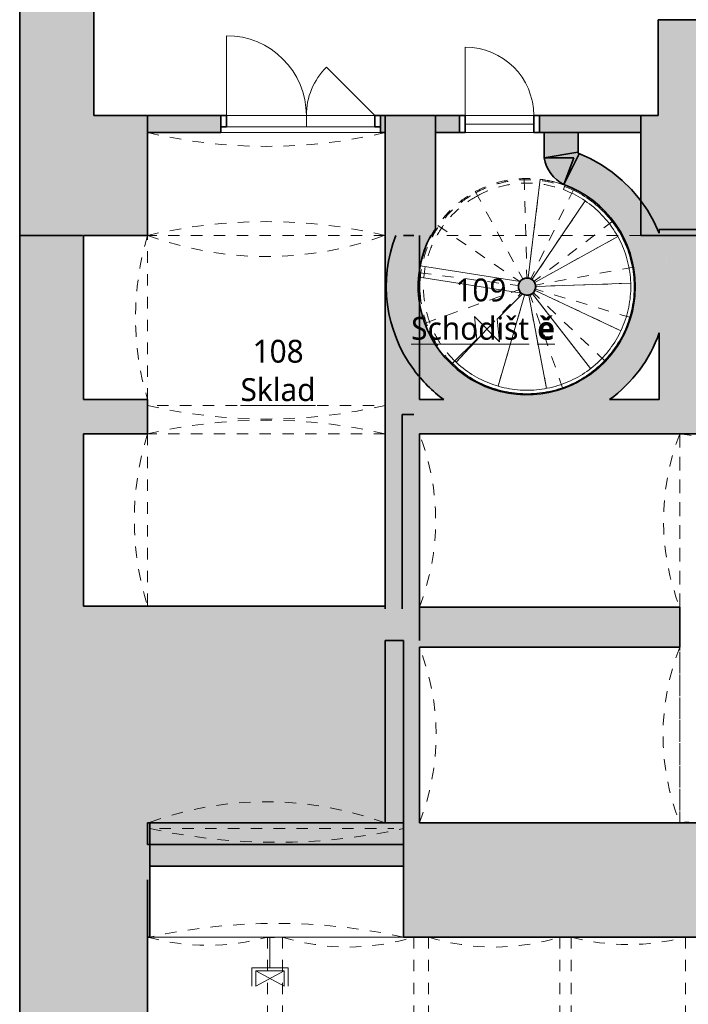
# Model space of a CAD drawing. Header units: metres. Extents: x -0.3 to 44.7, y -1.1 to 27.9.
# Tile 2 of 16: x -0.2 to 5.6, y 7 to 15.6. Entities that reach past the tile are written whole.
import ezdxf

# ---------------------------------------------------------------- set-up
doc = ezdxf.new("R2010")
doc.units = ezdxf.units.M
for name, pattern in [('AV - Cerch_ 1 tecka 4mm', [0.006, 0.004, -0.001, 0, -0.001]), ('AV - Cerch_ 2 tecky 2mm', [0.0038, 0.002, -0.0006, 0, -0.0006, 0, -0.0006]), ('AV - Cerch_ 2 tecky 4mm', [0.008, 0.004, -0.0015, 0, -0.001, 0, -0.0015])]:
    doc.linetypes.add(name, pattern=pattern)
doc.layers.add('AV-MISTNOSTI', color=5, linetype='Continuous', lineweight=5, true_color=0x0000ff)
doc.layers.add('AV-TEXTY', color=5, linetype='Continuous', lineweight=13, true_color=0x0000ff)
doc.layers.add('AV-SRAFY', color=7, linetype='Continuous', lineweight=35)
doc.layers.add('AV-STAVBA', color=7, linetype='Continuous', lineweight=18)
doc.styles.add('Trebuchet MS_B', font='trebuc.ttf', dxfattribs={"height": 0.2})

# ---------------------------------------------------------------- blocks, each defined once
blk = doc.blocks.new('GM_Otvor s klenutým nadpražím - 2080x2530_3800-930999-1NP')
at = {"layer": 'AV-STAVBA', "color": 254, "linetype": 'AV - Cerch_ 1 tecka 4mm', "lineweight": 13, "true_color": 0xcccccc}
for p, q in [((-1.04, 0.525), (1.04, 0.525)), ((0.9565, -0.375), (-0.9565, -0.375))]:
    blk.add_line(p, q, dxfattribs=at)
for centre, start, end in [((0, 4.9717), 256.83611, 283.16389), ((0, -4.8217), 76.83611, 103.16389)]:
    blk.add_arc(centre, 4.5667, start, end, dxfattribs=at)
blk = doc.blocks.new('DO_2-P_Ocel_ - 1300x1970-933000-1NP')
at = {"layer": 'AV-STAVBA', "color": 254, "true_color": 0xcccccc}
for p, q in [((-0.7, 0.775), (-0.7, 0.075)), ((0.6, 0.075), (0.1757, 0.4993)), ((-0.75, 0.075), (-0.75, -0.025)), ((-0.7, 0.075), (0.6, 0.075)), ((0, 0.075), (0, -0.025)), ((0.65, 0.075), (0.65, -0.025)), ((-0.7, -0.025), (0.6, -0.025))]:
    blk.add_line(p, q, dxfattribs=at)
at = {"layer": 'AV-STAVBA', "color": 254, "lineweight": 35, "true_color": 0xcccccc}
for p, q in [((-0.7, 0.075), (-0.75, 0.075)), ((-0.7, -0.025), (-0.7, 0.075)), ((0.65, 0.075), (0.6, 0.075)), ((0.6, 0.075), (0.6, -0.025)), ((-0.75, -0.025), (-0.7, -0.025)), ((0.6, -0.025), (0.65, -0.025))]:
    blk.add_line(p, q, dxfattribs=at)
at = {"layer": 'AV-STAVBA', "color": 254, "linetype": 'AV - Cerch_ 1 tecka 4mm', "true_color": 0xcccccc}
for p, q in [((-0.75, 0.075), (0.65, 0.075)), ((-0.7, 0.075), (0.6, 0.075)), ((-0.75, -0.075), (0.65, -0.075)), ((-0.7, -0.025), (0.6, -0.025))]:
    blk.add_line(p, q, dxfattribs=at)
at = {"layer": 'AV-STAVBA', "color": 254, "true_color": 0xcccccc}
for centre, radius, start, end in [((-0.7, 0.075), 0.7, 360, 90), ((0.6, 0.075), 0.6, 135, 180)]:
    blk.add_arc(centre, radius, start, end, dxfattribs=at)
blk = doc.blocks.new('GM_Otvor s klenutým nadpražím - 2220x3780_3300-962079-1NP')
at = {"layer": 'AV-STAVBA', "color": 254, "linetype": 'AV - Cerch_ 1 tecka 4mm', "lineweight": 13, "true_color": 0xcccccc}
for p, q in [((-1.11, 0.5), (1.11, 0.5)), ((1.0265, -0.45), (-1.0265, -0.45))]:
    blk.add_line(p, q, dxfattribs=at)
for centre, start, end in [((0, 5.5738), 257.65965, 282.34035), ((0, -5.5238), 77.65965, 102.34035)]:
    blk.add_arc(centre, 5.1937, start, end, dxfattribs=at)
blk = doc.blocks.new('GM_Void_valená klenba - GM_Void_valená klenba-1557070-1NP')
at = {"layer": 'AV-STAVBA', "color": 254, "linetype": 'AV - Cerch_ 1 tecka 4mm', "lineweight": 13, "true_color": 0xcccccc}
for p, q in [((-0.525, 3.1), (-0.525, -3.1)), ((-0.525, 3.1), (0.525, 3.1)), ((0.525, 3.1), (0.525, -3.1)), ((-0.525, -3.1), (0.525, -3.1))]:
    blk.add_line(p, q, dxfattribs=at)
for centre, start, end in [((0, 4.9572), 254.21545, 285.78455), ((0, -4.9572), 74.21545, 105.78455)]:
    blk.add_arc(centre, 1.93, start, end, dxfattribs=at)
blk = doc.blocks.new('GM_Void_valená klenba - GM_Void_valená klenba-1557069-1NP')
at = {"layer": 'AV-STAVBA', "color": 254, "linetype": 'AV - Cerch_ 1 tecka 4mm', "lineweight": 13, "true_color": 0xcccccc}
for p, q in [((-0.575, 3.1), (-0.575, -3.1)), ((-0.575, 3.1), (0.575, 3.1)), ((0.575, 3.1), (0.575, -3.1)), ((-0.575, -3.1), (0.575, -3.1))]:
    blk.add_line(p, q, dxfattribs=at)
for centre, start, end in [((0, 4.9424), 252.66684, 287.33316), ((0, -4.9424), 72.66684, 107.33316)]:
    blk.add_arc(centre, 1.93, start, end, dxfattribs=at)
blk = doc.blocks.new('GM_Void_valená klenba - GM_Void_valená klenba-1557068-1NP')
at = {"layer": 'AV-STAVBA', "color": 254, "linetype": 'AV - Cerch_ 1 tecka 4mm', "lineweight": 13, "true_color": 0xcccccc}
for p, q in [((-0.5, 3.1), (-0.5, -3.1)), ((-0.5, 3.1), (0.5, 3.1)), ((0.5, 3.1), (0.5, -3.1)), ((-0.5, -3.1), (0.5, -3.1))]:
    blk.add_line(p, q, dxfattribs=at)
for centre, start, end in [((0, 4.9641), 254.98527, 285.01473), ((0, -4.9641), 74.98527, 105.01473)]:
    blk.add_arc(centre, 1.93, start, end, dxfattribs=at)
blk = doc.blocks.new('GM_Void_valená klenba - GM_Void_valená klenba-1524439-1NP')
at = {"layer": 'AV-STAVBA', "color": 254, "linetype": 'AV - Cerch_ 1 tecka 4mm', "lineweight": 13, "true_color": 0xcccccc}
for p, q in [((-0.77, 1.14), (-0.77, -1.14)), ((-0.77, 1.14), (0.77, 1.14)), ((0.77, 1.14), (0.77, -1.14)), ((-0.77, -1.14), (0.77, -1.14))]:
    blk.add_line(p, q, dxfattribs=at)
for centre, start, end in [((0, 3.0937), 248.48981, 291.51019), ((0, -3.0937), 68.48981, 111.51019)]:
    blk.add_arc(centre, 2.1, start, end, dxfattribs=at)
blk = doc.blocks.new('GM_Void_valená klenba - GM_Void_valená klenba-1524440-1NP')
at = {"layer": 'AV-STAVBA', "color": 254, "linetype": 'AV - Cerch_ 1 tecka 4mm', "lineweight": 13, "true_color": 0xcccccc}
for p, q in [((-0.76, 1.14), (-0.76, -1.14)), ((-0.76, 1.14), (0.76, 1.14)), ((0.76, 1.14), (0.76, -1.14)), ((-0.76, -1.14), (0.76, -1.14))]:
    blk.add_line(p, q, dxfattribs=at)
for centre, start, end in [((0, 3.0977), 248.78278, 291.21722), ((0, -3.0977), 68.78278, 111.21722)]:
    blk.add_arc(centre, 2.1, start, end, dxfattribs=at)
blk = doc.blocks.new('GM_Void_valená klenba - GM_Void_valená klenba-1557075-1NP')
at = {"layer": 'AV-STAVBA', "color": 254, "linetype": 'AV - Cerch_ 1 tecka 4mm', "lineweight": 13, "true_color": 0xcccccc}
for p, q in [((-0.3375, 1.705), (-0.3375, -1.705)), ((-0.3375, 1.705), (0.3375, 1.705)), ((0.3375, 1.705), (0.3375, -1.705)), ((-0.3375, -1.705), (0.3375, -1.705))]:
    blk.add_line(p, q, dxfattribs=at)
for centre, start, end in [((0, 3.7777), 260.75224, 279.24776), ((0, -3.7777), 80.75224, 99.24776)]:
    blk.add_arc(centre, 2.1, start, end, dxfattribs=at)
blk = doc.blocks.new('GM_Void zešikmen_Klenba valená - GM_Void zešikmen_Klenba valená-1376356-1NP')
at = {"layer": 'AV-STAVBA', "color": 254, "linetype": 'AV - Cerch_ 1 tecka 4mm', "lineweight": 13, "true_color": 0xcccccc}
for centre, start, end in [((1.9248, 16.5122), 249.71643, 290.28357), ((1.9248, 5.7342), 69.71643, 110.28357)]:
    blk.add_arc(centre, 3, start, end, dxfattribs=at)
blk = doc.blocks.new('GM_Otvor s klenutým nadpražím - 2080x1200_2000-1377304-1NP')
at = {"layer": 'AV-STAVBA', "color": 254, "linetype": 'AV - Cerch_ 1 tecka 4mm', "lineweight": 13, "true_color": 0xcccccc}
for p, q in [((-1.04, 0.15), (1.04, 0.15)), ((0.9565, -0.1), (-0.9565, -0.1))]:
    blk.add_line(p, q, dxfattribs=at)
for centre, start, end in [((0, 4.5967), 256.83611, 283.16389), ((0, -4.5467), 76.83611, 103.16389)]:
    blk.add_arc(centre, 4.5667, start, end, dxfattribs=at)
blk = doc.blocks.new('GM_Nika s klenutým nadpražím - 2080x1500_2000-1377833-1NP')
at = {"layer": 'AV-STAVBA', "color": 254, "linetype": 'AV - Cerch_ 1 tecka 4mm', "lineweight": 13, "true_color": 0xcccccc}
blk.add_line((1.04, -0.15), (-1.04, -0.15), dxfattribs=at)
blk = doc.blocks.new('GM_Nika klenutá_zešikmena - GM_Nika klenutá_zešikmena-1378468-1NP')
at = {"layer": 'AV-STAVBA', "color": 254, "linetype": 'AV - Cerch_ 1 tecka 4mm', "lineweight": 13, "true_color": 0xcccccc}
blk.add_line((0.8848, 12.2582), (0.8848, 13.6982), dxfattribs=at)
blk.add_arc((3.2789, 12.9782), 2.5, 163.26174, 196.73826, dxfattribs=at)
blk = doc.blocks.new('GM_Nika klenuá_zešikmena_02 - GM_Nika klenuá_zešikmena_02-1378896-1NP')
at = {"layer": 'AV-STAVBA', "color": 254, "linetype": 'AV - Cerch_ 1 tecka 4mm', "lineweight": 13, "true_color": 0xcccccc}
blk.add_line((0.8848, 11.9582), (0.8848, 10.4482), dxfattribs=at)
blk.add_arc((3.2681, 11.2032), 2.5, 162.42223, 197.57777, dxfattribs=at)
blk = doc.blocks.new('GM_Otvor_obdélníkový - 1800x2330-1414569-1NP')
at = {"layer": 'AV-STAVBA', "color": 254, "linetype": 'AV - Cerch_ 1 tecka 4mm', "lineweight": 13, "true_color": 0xcccccc}
for p, q in [((-0.9, 0.525), (0.9, 0.525)), ((-0.9, -0.525), (0.9, -0.525)), ((-0.9, -0.525), (0.9, -0.525))]:
    blk.add_line(p, q, dxfattribs=at)
blk = doc.blocks.new('DO_1-P_Ocel_ - 600x1970_150-1420426-1NP')
at = {"layer": 'AV-STAVBA', "color": 254, "true_color": 0xcccccc}
for p, q in [((-0.3, 0.675), (-0.3, 0.075)), ((-0.3, 0.075), (0.3, 0.075)), ((-0.3, -0.075), (0.3, -0.075))]:
    blk.add_line(p, q, dxfattribs=at)
at = {"layer": 'AV-STAVBA', "color": 254, "linetype": 'AV - Cerch_ 1 tecka 4mm', "true_color": 0xcccccc}
for p, q in [((-0.35, 0.075), (0.35, 0.075)), ((-0.3, 0.075), (0.3, 0.075)), ((-0.35, -0.075), (0.35, -0.075)), ((-0.3, -0.075), (0.3, -0.075))]:
    blk.add_line(p, q, dxfattribs=at)
at = {"layer": 'AV-STAVBA', "color": 254, "lineweight": 35, "true_color": 0xcccccc}
for p, q in [((-0.3, 0.075), (-0.35, 0.075)), ((-0.3, -0.075), (-0.3, 0.075)), ((0.35, 0.075), (0.3, 0.075)), ((0.3, 0.075), (0.3, -0.075)), ((-0.35, -0.075), (-0.3, -0.075)), ((0.3, -0.075), (0.35, -0.075))]:
    blk.add_line(p, q, dxfattribs=at)
at = {"layer": 'AV-STAVBA', "color": 254, "true_color": 0xcccccc}
blk.add_arc((-0.3, 0.075), 0.6, 0, 90, dxfattribs=at)
blk = doc.blocks.new('Railing - Railing-1420859-1NP')
at = {"layer": 'AV-STAVBA', "color": 254, "linetype": 'AV - Cerch_ 2 tecky 2mm', "true_color": 0xcccccc}
blk.add_line((4.5369, 14.1266), (4.5264, 14.0985), dxfattribs=at)
at = {"layer": 'AV-STAVBA', "color": 254, "true_color": 0xcccccc}
for p, q in [((4.5264, 14.0985), (4.5369, 14.1266)), ((3.5754, 12.5969), (3.554, 12.5758))]:
    blk.add_line(p, q, dxfattribs=at)
at = {"layer": 'AV-STAVBA', "color": 254, "linetype": 'AV - Cerch_ 2 tecky 2mm', "true_color": 0xcccccc}
for points in [[(3.7595, 14.072), (3.8066, 14.0976), (3.9051, 14.1408), (4.0617, 14.1794), (4.2227, 14.1906), (4.3832, 14.1743), (4.4867, 14.1454), (4.5369, 14.1266)], [(3.7739, 14.0457), (3.8308, 14.0767), (3.9514, 14.1264), (4.1439, 14.1609), (4.3394, 14.1536), (4.4657, 14.1212), (4.5264, 14.0985)], [(3.554, 12.5758), (3.5074, 12.6211), (3.4237, 12.7215), (3.3318, 12.8948), (3.2777, 13.0833), (3.2637, 13.2789), (3.2904, 13.4732), (3.3566, 13.6578), (3.4595, 13.8248), (3.5947, 13.9669), (3.7024, 14.0409), (3.7595, 14.072)], [(3.5754, 12.5969), (3.5302, 12.6407), (3.449, 12.7379), (3.36, 12.9057), (3.3075, 13.0882), (3.2939, 13.2776), (3.3197, 13.4658), (3.3838, 13.6445), (3.4834, 13.8062), (3.6143, 13.9438), (3.7186, 14.0156), (3.7739, 14.0457)]]:
    blk.add_open_spline(points, degree=3, dxfattribs=at)
at = {"layer": 'AV-STAVBA', "color": 254, "true_color": 0xcccccc}
for points in [[(4.5369, 14.1266), (4.5981, 14.1037), (4.7157, 14.045), (4.8701, 13.9222), (4.9956, 13.7701), (5.0867, 13.5952), (5.1396, 13.4052), (5.1519, 13.2084), (5.1231, 13.0133), (5.0544, 12.8285), (4.9488, 12.6619), (4.811, 12.5209), (4.6469, 12.4115), (4.4637, 12.3387), (4.2693, 12.3054), (4.0722, 12.3132), (3.8811, 12.3617), (3.7042, 12.4489), (3.6009, 12.5302), (3.554, 12.5758)], [(4.5264, 14.0985), (4.5856, 14.0763), (4.6995, 14.0195), (4.8488, 13.9007), (4.9703, 13.7535), (5.0586, 13.5842), (5.1098, 13.4004), (5.1217, 13.2099), (5.0939, 13.0211), (5.0274, 12.8421), (4.9253, 12.6809), (4.792, 12.5444), (4.6332, 12.4385), (4.4559, 12.3679), (4.2678, 12.3356), (4.077, 12.343), (3.892, 12.3899), (3.7208, 12.4742), (3.6208, 12.5528), (3.5754, 12.5969)]]:
    blk.add_open_spline(points, degree=3, dxfattribs=at)
blk = doc.blocks.new('D0089 - 1514 - OÚPSŘ_Benešova_rvt-1-1NP')
at = {"layer": 'AV-SRAFY', "lineweight": 18, "true_color": 0xcccccc}
h = blk.add_hatch(color=254, dxfattribs=at)
h.paths.add_polyline_path([(6.1548, 13.6982), (6.1548, 15.5882), (5.3548, 15.5882), (5.3548, 13.6982)])
h.paths.add_polyline_path([(6.1548, 18.6682), (6.1548, 19.3282), (5.3548, 19.3282), (5.3548, 18.6682)])
h.paths.add_polyline_path([(6.1548, 22.2282), (6.1548, 23.0282), (5.3548, 23.0282), (5.3548, 22.2282)])
h.paths.add_polyline_path([(5.3548, 26.0282), (6.1548, 26.0282), (6.1548, 26.6382), (5.3548, 26.6382), (5.3548, 26.0882)])
h.paths.add_polyline_path([(6.1548, 27.8182), (6.1548, 27.8756), (5.3548, 27.8756), (5.3548, 27.8182)])
for points in [[(0.4148, 14.7482), (0.4148, 26.6382), (-0.2352, 26.6382), (-0.2352, 14.7482)], [(4.3562, 14.3774), (4.6162, 14.3774), (4.6338, 14.4256), (4.6562, 14.4172), (4.6562, 14.5982), (4.3562, 14.5982)], [(4.5308, 14.1438), (4.6633, 14.413), (4.6558, 14.4193), (4.6519, 14.4283), (4.3562, 14.3774), (4.372, 14.3191), (4.3985, 14.2647), (4.4347, 14.2163), (4.4794, 14.1755)], [(5.4547, 13.2516), (5.451, 13.3469), (5.4402, 13.4416), (5.4221, 13.5352), (5.3969, 13.6272), (5.3648, 13.717), (5.3177, 13.8206), (5.2613, 13.9194), (5.1962, 14.0128), (5.1229, 14.0998), (5.0419, 14.1798), (4.954, 14.2521), (4.8599, 14.3161), (4.7604, 14.3713), (4.6451, 14.4214), (4.6338, 14.4256), (4.5308, 14.1438), (4.6276, 14.1022), (4.7192, 14.0502), (4.8045, 13.9883), (4.8823, 13.9174), (4.9519, 13.8383), (5.0122, 13.7519), (5.0627, 13.6595), (5.1026, 13.562), (5.1314, 13.4606), (5.1488, 13.3568), (5.1547, 13.2516), (5.3648, 13.2516)], [(6.2648, 12.2582), (6.3648, 12.2582), (6.3648, 13.7482), (5.3648, 13.7482), (5.3648, 13.717), (5.4039, 13.6044), (5.432, 13.4886), (5.449, 13.3706), (5.4547, 13.2516), (5.3648, 13.2516), (5.3648, 12.2582)], [(3.2648, 8.5482), (3.2648, 10.1482), (2.9648, 10.1482), (2.9648, 8.5482), (3.1248, 8.5482)], [(0.8848, 7.5482), (0.9048, 7.5482), (0.9048, 8.5482), (0.8848, 8.5482), (0.8848, 8.0482)], [(0.9048, 8.1682), (3.1248, 8.1682), (3.1248, 8.5482), (0.9048, 8.5482), (0.9048, 8.1837)], [(-0.2352, 1.3482), (0.8848, 1.3482), (0.8848, 8.0482), (-0.2352, 8.0482), (-0.2352, 2.4072)]]:
    blk.add_hatch(color=254, dxfattribs=at).paths.add_polyline_path(points)
at = {"layer": 'AV-SRAFY', "lineweight": 5, "true_color": 0xcccccc}
h = blk.add_hatch(color=254, dxfattribs=at)
h.paths.add_polyline_path([(3.2648, 13.6982), (3.3732, 13.6982), (3.4048, 13.7525), (3.4048, 14.7482), (2.9648, 14.7482), (2.9648, 13.8482), (3.1248, 13.8482), (3.1248, 13.6982), (3.2148, 13.6982)])
h.paths.add_polyline_path([(5.2048, 13.6982), (5.3548, 13.6982), (5.3548, 14.7482), (5.2048, 14.7482), (5.2048, 13.9602)])
h.paths.add_polyline_path([(0.3148, 13.6982), (0.3148, 13.8482), (0.8848, 13.8482), (0.8848, 14.7482), (-0.2352, 14.7482), (-0.2352, 13.6982)])
at = {"layer": 'AV-SRAFY', "lineweight": 18, "true_color": 0xcccccc}
h = blk.add_hatch(color=254, dxfattribs=at)
h.paths.add_polyline_path([(2.9648, 14.5982), (2.9648, 14.7482), (2.9248, 14.7482), (2.9248, 14.5982)])
h.paths.add_polyline_path([(0.8848, 14.5982), (1.5248, 14.5982), (1.5248, 14.7482), (0.8848, 14.7482)])
h = blk.add_hatch(color=254, dxfattribs=at)
h.paths.add_polyline_path([(4.7983, 14.5982), (5.2048, 14.5982), (5.2048, 14.7482), (4.3162, 14.7482), (4.3162, 14.5982)])
h.paths.add_polyline_path([(3.6162, 14.5982), (3.6162, 14.7482), (3.4048, 14.7482), (3.4048, 14.5982)])
at = {"layer": 'AV-SRAFY', "lineweight": 5, "true_color": 0xcccccc}
h = blk.add_hatch(color=254, dxfattribs=at)
h.paths.add_polyline_path([(3.1248, 8.3582), (3.1248, 10.4234), (0.3148, 10.4234), (0.3148, 8.3582), (1.2673, 8.3582)])
h.paths.add_polyline_path([(0.8848, 13.6982), (0.8848, 13.8482), (0.3148, 13.8482), (0.3148, 13.6982), (0.3248, 13.6982)])
h.paths.add_polyline_path([(2.9648, 13.6982), (3.1248, 13.6982), (3.1248, 13.8482), (2.9648, 13.8482)])
for points in [[(0.3148, 10.4234), (0.8848, 10.4234), (0.8848, 10.4482), (0.3248, 10.4482), (0.3248, 11.9582), (0.8848, 11.9582), (0.8848, 12.2582), (0.3248, 12.2582), (0.3248, 13.6982), (-0.2352, 13.6982), (-0.2352, 10.4234)], [(2.9648, 10.4234), (3.2148, 10.4234), (3.2148, 13.6982), (2.9648, 13.6982), (2.9648, 11.0719)], [(3.2148, 12.5215), (3.2148, 13.6982), (3.0586, 13.6982), (3.0195, 13.5807), (2.9925, 13.4599), (2.9776, 13.337), (2.9753, 13.2132), (2.9854, 13.0897), (3.0078, 12.968), (3.0424, 12.8491), (3.0888, 12.7343), (3.1464, 12.6247)], [(4.145, 12.023), (4.2643, 12.023), (4.3831, 12.0346), (4.5001, 12.0576), (4.6144, 12.0918), (4.7248, 12.137), (4.8304, 12.1926), (4.93, 12.2582), (5.0126, 12.3241), (5.0892, 12.3969), (5.1593, 12.4759), (5.2223, 12.5607), (5.2779, 12.6506), (5.3255, 12.7449), (5.3648, 12.8429), (5.3648, 13.2516), (5.1547, 13.2516), (5.1486, 13.144), (5.1303, 13.0378), (5.1002, 12.9344), (5.0585, 12.835), (5.0058, 12.741), (4.9429, 12.6536), (4.8704, 12.5739), (4.7894, 12.5029), (4.7009, 12.4415), (4.606, 12.3905), (4.5059, 12.3506), (4.4019, 12.3223), (4.2938, 12.3059), (4.1878, 12.3017), (4.0804, 12.3097), (3.9745, 12.3299), (3.8716, 12.3619), (3.773, 12.4053), (3.68, 12.4596), (3.5937, 12.5241), (3.5153, 12.598), (3.4457, 12.6802), (3.3859, 12.7699), (3.3366, 12.8657), (3.2985, 12.9664), (3.272, 13.0709), (3.2576, 13.1776), (3.2553, 13.2854), (3.2652, 13.3926), (3.2872, 13.4981), (3.321, 13.6004), (3.3662, 13.6982), (3.2148, 13.6982), (3.2148, 12.5215), (3.2732, 12.4483), (3.337, 12.3797), (3.4059, 12.3163), (3.4793, 12.2582), (3.579, 12.1926), (3.6845, 12.137), (3.7949, 12.0918), (3.9092, 12.0576), (4.0263, 12.0346)], [(3.2148, 11.9582), (6.2648, 11.9582), (6.2648, 12.2582), (4.93, 12.2582), (4.8304, 12.1926), (4.7248, 12.137), (4.6144, 12.0918), (4.5001, 12.0576), (4.3831, 12.0346), (4.2643, 12.023), (4.145, 12.023), (4.0263, 12.0346), (3.9092, 12.0576), (3.7894, 12.0941), (3.6845, 12.137), (3.579, 12.1926), (3.4793, 12.2582), (3.2148, 12.2582)], [(3.1248, 10.4234), (3.2148, 10.4234), (3.2148, 12.1282), (3.1148, 12.1282), (3.1148, 10.4234)], [(2.821, 10.4234), (2.9648, 10.4234), (2.9648, 10.4482), (0.8848, 10.4482), (0.8848, 10.4234), (2.821, 10.4234)], [(0.8848, 8.0482), (0.8848, 8.3582), (0.3148, 8.3582), (0.3148, 10.4234), (-0.2352, 10.4234), (-0.2352, 8.0482)], [(5.5448, 10.0882), (5.5448, 10.4382), (3.2648, 10.4382), (3.2648, 10.0882), (3.285, 10.0882)]]:
    blk.add_hatch(color=254, dxfattribs=at).paths.add_polyline_path(points)
h = blk.add_hatch(color=254, dxfattribs=at)
h.paths.add_polyline_path([(3.1248, 10.1482), (3.2648, 10.1482), (3.2648, 11.9582), (3.2148, 11.9582), (3.2148, 10.4234), (3.1248, 10.4234), (3.1248, 10.3499)])
h.paths.add_polyline_path([(3.2148, 12.2582), (3.2648, 12.2582), (3.2648, 13.6982), (3.2148, 13.6982), (3.2148, 12.5161)])
at = {"layer": 'AV-SRAFY', "lineweight": 18, "true_color": 0xcccccc}
h = blk.add_hatch(color=254, dxfattribs=at)
h.paths.add_polyline_path([(10.4548, 7.5482), (10.6548, 7.5482), (10.6548, 8.5482), (7.8248, 8.5482), (7.8248, 7.5482), (9.2748, 7.5482), (9.2748, 8.3482), (10.4548, 8.3482), (10.4548, 8.1837)])
h.paths.add_polyline_path([(6.4648, 7.5482), (6.4648, 8.5482), (3.1248, 8.5482), (3.1248, 7.5482), (3.285, 7.5482)])
at = {"layer": 'AV-STAVBA', "lineweight": 5, "true_color": 0xcccccc}
blk.add_hatch(color=254, dxfattribs=at).paths.add_polyline_path([(4.2073, 13.1741), (4.236, 13.1798), (4.2604, 13.1961), (4.2766, 13.2204), (4.2823, 13.2491), (4.2766, 13.2778), (4.2604, 13.3022), (4.236, 13.3184), (4.2073, 13.3241), (4.1786, 13.3184), (4.1543, 13.3022), (4.138, 13.2778), (4.1323, 13.2491), (4.138, 13.2204), (4.1543, 13.1961), (4.1786, 13.1798)])
at = {"layer": 'AV-STAVBA', "color": 254, "lineweight": 35, "true_color": 0xcccccc}
for p, q in [((-0.2352, 26.6382), (-0.2352, 14.7482)), ((0.4148, 14.7482), (0.4148, 18.6651)), ((6.1548, 15.5882), (5.3548, 15.5882)), ((5.3548, 15.5882), (5.3548, 14.7482)), ((-0.2352, 13.6982), (-0.2352, 14.7482)), ((0.8848, 14.7482), (0.4148, 14.7482)), ((0.8848, 14.7482), (0.8848, 13.8482)), ((1.5248, 14.7482), (0.8848, 14.7482)), ((0.8848, 14.7482), (0.8848, 14.5982)), ((1.5248, 14.5982), (1.5248, 14.7482)), ((2.9648, 14.7482), (2.9248, 14.7482)), ((2.9248, 14.7482), (2.9248, 14.5982)), ((3.4048, 14.7482), (2.9648, 14.7482)), ((2.9648, 14.7482), (2.9648, 13.8482)), ((2.9648, 14.5982), (2.9648, 14.7482)), ((3.4048, 14.7482), (3.4048, 13.7525)), ((3.6162, 14.7482), (3.4048, 14.7482)), ((3.4048, 14.7482), (3.4048, 14.5982)), ((3.6162, 14.5982), (3.6162, 14.7482)), ((5.2048, 14.7482), (4.3162, 14.7482)), ((4.3162, 14.7482), (4.3162, 14.5982)), ((5.3548, 14.7482), (5.2048, 14.7482)), ((5.2048, 13.6982), (5.2048, 14.7482)), ((5.2048, 14.5982), (5.2048, 14.7482)), ((0.8848, 14.5982), (1.5248, 14.5982)), ((2.9248, 14.5982), (2.9648, 14.5982)), ((3.4048, 14.5982), (3.6162, 14.5982)), ((4.3162, 14.5982), (5.2048, 14.5982)), ((4.6562, 14.5982), (4.3562, 14.5982)), ((4.3562, 14.5982), (4.3562, 14.3774)), ((4.6562, 14.4172), (4.6562, 14.5982)), ((4.6519, 14.4283), (4.3562, 14.3774)), ((4.5308, 14.1438), (4.6633, 14.413)), ((4.3562, 14.3774), (4.6162, 14.3774)), ((4.6162, 14.3774), (4.5308, 14.1438)), ((0.8848, 13.8482), (0.8848, 13.6982)), ((2.9648, 13.8482), (2.9648, 13.6982)), ((6.3648, 13.7482), (5.3648, 13.7482)), ((5.3648, 13.7482), (5.3648, 13.717)), ((-0.2352, 13.6982), (-0.2352, 10.4234)), ((0.3148, 13.6982), (-0.2352, 13.6982)), ((0.3248, 13.6982), (0.3248, 12.2582)), ((0.8848, 13.6982), (0.3248, 13.6982)), ((2.9648, 13.6982), (2.9648, 10.4234)), ((3.1248, 13.6982), (3.2148, 13.6982)), ((3.2648, 12.2582), (3.2648, 13.6982)), ((3.3732, 13.6982), (3.3662, 13.6982)), ((5.2048, 13.6982), (5.3548, 13.6982)), ((5.3548, 13.6982), (6.1548, 13.6982)), ((5.3648, 12.8429), (5.3648, 12.2582)), ((0.8848, 12.2582), (0.3248, 12.2582)), ((0.8848, 11.9582), (0.8848, 12.2582)), ((3.4793, 12.2582), (3.2648, 12.2582)), ((5.3648, 12.2582), (4.93, 12.2582)), ((3.1148, 12.1282), (3.1148, 10.4234)), ((3.1148, 12.1282), (3.2148, 12.1282)), ((0.3248, 10.4482), (0.3248, 11.9582)), ((0.8848, 11.9582), (0.3248, 11.9582)), ((6.2648, 11.9582), (3.2648, 11.9582)), ((3.2648, 10.1482), (3.2648, 11.9582)), ((0.8848, 10.4482), (0.3248, 10.4482)), ((2.9648, 10.4482), (0.8848, 10.4482)), ((2.9648, 10.4482), (2.9648, 10.4234)), ((-0.2352, 8.0482), (-0.2352, 10.4234)), ((5.5448, 10.4382), (3.2648, 10.4382)), ((3.2648, 10.4382), (3.2648, 10.1482)), ((5.5448, 10.4382), (5.5448, 10.0882)), ((3.1248, 10.1482), (2.9648, 10.1482)), ((2.9648, 10.1482), (2.9648, 8.5482)), ((3.1248, 8.3582), (3.1248, 10.1482)), ((3.2648, 10.0882), (5.5448, 10.0882)), ((3.2648, 8.5482), (3.2648, 10.0882)), ((0.9048, 8.5482), (0.8848, 8.5482)), ((0.8848, 8.5482), (0.8848, 8.3582)), ((3.1248, 8.5482), (0.9048, 8.5482)), ((0.9048, 8.5482), (0.9048, 8.1682)), ((0.9048, 7.5482), (0.9048, 8.5482)), ((2.9648, 8.5482), (3.1248, 8.5482)), ((3.1248, 8.5482), (3.1248, 7.5482)), ((3.1248, 8.1682), (3.1248, 8.5482)), ((6.4648, 8.5482), (3.2648, 8.5482)), ((3.1248, 8.3582), (0.8848, 8.3582)), ((0.9048, 8.1682), (3.1248, 8.1682)), ((-0.2352, 8.0482), (-0.2352, 1.3482)), ((0.8848, 1.3482), (0.8848, 8.0482)), ((0.8848, 8.0482), (0.8848, 7.5482)), ((0.8848, 7.5482), (0.9048, 7.5482)), ((3.1248, 7.5482), (6.4648, 7.5482))]:
    blk.add_line(p, q, dxfattribs=at)
at = {"layer": 'AV-STAVBA', "color": 254, "true_color": 0xcccccc}
for p, q in [((1.5748, 14.7482), (2.8748, 14.7482)), ((3.6662, 14.7482), (4.2662, 14.7482)), ((4.2662, 14.6732), (3.6662, 14.6732)), ((2.9248, 14.5982), (1.5248, 14.5982)), ((4.2662, 14.5982), (3.6662, 14.5982)), ((4.3235, 14.1895), (4.2175, 13.326)), ((4.5296, 14.1403), (4.5308, 14.1438)), ((4.7161, 14.0006), (4.2518, 13.3131)), ((4.7388, 14.0341), (4.7328, 14.0252)), ((5.0025, 13.6873), (4.2765, 13.2861)), ((5.0371, 13.7064), (5.0281, 13.7015)), ((3.3255, 13.6115), (3.317, 13.5899)), ((3.2876, 13.4993), (3.2859, 13.4932)), ((3.2734, 13.4321), (4.147, 13.2937)), ((4.1608, 13.1903), (3.2648, 13.3322)), ((4.2172, 13.3235), (4.2175, 13.326)), ((5.0295, 12.8625), (4.2789, 13.2149)), ((5.1151, 13.2781), (4.2863, 13.2508)), ((5.1531, 13.2794), (5.1441, 13.2791)), ((3.9539, 12.3772), (4.186, 13.173)), ((4.3777, 12.3568), (4.2226, 13.1712)), ((4.2247, 13.1776), (4.2247, 13.1719)), ((4.7644, 12.5313), (4.256, 13.1863)), ((3.5858, 12.5879), (3.8565, 12.8752)), ((5.0634, 12.8466), (5.0557, 12.8503)), ((3.5577, 12.558), (3.5653, 12.5661)), ((4.7875, 12.5015), (4.7821, 12.5085)), ((3.943, 12.3397), (3.9457, 12.3489)), ((4.3847, 12.3196), (4.3831, 12.3282)), ((2.9648, 7.5482), (0.9048, 7.5482)), ((3.1248, 7.5482), (2.9648, 7.5482))]:
    blk.add_line(p, q, dxfattribs=at)
at = {"layer": 'AV-STAVBA', "color": 254, "linetype": 'AV - Cerch_ 2 tecky 4mm', "true_color": 0xcccccc}
for p, q in [((4.1827, 14.1962), (4.2059, 13.3265)), ((4.1827, 14.1962), (4.2059, 13.3265)), ((4.3235, 14.1895), (4.2175, 13.326)), ((3.7546, 14.0812), (4.1705, 13.317)), ((3.7546, 14.0812), (4.1705, 13.317)), ((4.6164, 14.1041), (4.2417, 13.3189)), ((4.6164, 14.1041), (4.2417, 13.3189)), ((4.7161, 14.0006), (4.2518, 13.3131)), ((4.7388, 14.0341), (4.7328, 14.0252)), ((4.9608, 13.8249), (4.2701, 13.2958)), ((4.9608, 13.8249), (4.2701, 13.2958)), ((3.4255, 13.7841), (4.1433, 13.2925)), ((3.4255, 13.7841), (4.1433, 13.2925)), ((5.0025, 13.6873), (4.2765, 13.2861)), ((5.0371, 13.7064), (5.0281, 13.7015)), ((5.1407, 13.4196), (4.285, 13.2624)), ((5.1407, 13.4196), (4.285, 13.2624)), ((3.2674, 13.3698), (4.1302, 13.2583)), ((3.2674, 13.3698), (4.1302, 13.2583)), ((3.3149, 12.929), (4.1342, 13.2218)), ((3.3149, 12.929), (4.1342, 13.2218)), ((5.0295, 12.8625), (4.2789, 13.2149)), ((5.1167, 12.9769), (4.283, 13.2258)), ((5.1167, 12.9769), (4.283, 13.2258)), ((5.1151, 13.2781), (4.2863, 13.2508)), ((5.1531, 13.2794), (5.1441, 13.2791)), ((3.8565, 12.8752), (4.1542, 13.1912)), ((3.8565, 12.8752), (4.1542, 13.1912)), ((3.9539, 12.3772), (4.186, 13.173)), ((4.3777, 12.3568), (4.2226, 13.1712)), ((4.5214, 12.3532), (4.2338, 13.1743)), ((4.7644, 12.5313), (4.256, 13.1863)), ((4.894, 12.5935), (4.2646, 13.1941)), ((4.894, 12.5935), (4.2646, 13.1941)), ((3.5858, 12.5879), (3.8565, 12.8752)), ((5.0634, 12.8466), (5.0557, 12.8503)), ((3.5577, 12.558), (3.5653, 12.5661)), ((4.7875, 12.5015), (4.7821, 12.5085)), ((3.943, 12.3397), (3.9457, 12.3489)), ((4.3847, 12.3196), (4.3831, 12.3282))]:
    blk.add_line(p, q, dxfattribs=at)
at = {"layer": 'AV-STAVBA', "color": 254, "lineweight": 13, "true_color": 0xcccccc}
for p, q in [((4.1663, 13.1818), (3.9453, 12.9631)), ((3.7466, 12.9862), (3.7676, 12.7872)), ((3.9664, 12.7641), (3.7466, 12.9862)), ((3.9453, 12.9631), (3.9664, 12.7641)), ((3.7676, 12.7872), (3.5466, 12.5685))]:
    blk.add_line(p, q, dxfattribs=at)
at = {"layer": 'AV-STAVBA', "color": 254, "lineweight": 35, "true_color": 0xcccccc, "flags": 128}
blk.add_lwpolyline([(5.3648, 13.717), (5.3177, 13.8206), (5.2613, 13.9194), (5.1962, 14.0128), (5.1228, 14.0998), (5.0419, 14.1798), (4.954, 14.2521), (4.8599, 14.3161), (4.7604, 14.3713), (4.6563, 14.4172)], dxfattribs=at)
at = {"layer": 'AV-STAVBA', "color": 254, "lineweight": 35, "true_color": 0xcccccc}
for centre, radius, start, end in [((4.6726, 14.4319), 0.0211, 189.77141, 243.79258), ((4.6726, 14.4319), 0.3211, 189.77141, 243.79258), ((4.2047, 13.2516), 0.95, 0, 69.92055), ((4.2079, 13.2482), 0.9484, 147.87234, 151.67275), ((4.2047, 13.2516), 1.23, 158.70853, 216.41184), ((4.2047, 13.2516), 0.95, 151.95694, 360), ((4.2073, 13.2491), 0.075, 0, 180), ((4.2073, 13.2491), 0.075, 180, 360), ((4.2047, 13.2516), 1.23, 306.13603, 340.59546), ((4.2047, 13.2516), 1.23, 216.41184, 233.86397)]:
    blk.add_arc(centre, radius, start, end, dxfattribs=at)
at = {"layer": 'AV-STAVBA', "color": 254, "true_color": 0xcccccc}
for centre, radius, start, end in [((4.2079, 13.2482), 0.9484, 64.48558, 83.0003), ((4.2079, 13.2482), 0.9484, 75.11955, 77.03928), ((4.2079, 13.2482), 0.9484, 70.17441, 71.05128), ((4.2079, 13.2482), 0.9484, 37.44882, 64.48558), ((4.2079, 13.2482), 0.9484, 10.41205, 37.44882), ((4.2047, 13.2516), 0.95, 171.15406, 171.63255), ((4.2079, 13.2482), 0.9484, 343.37529, 10.41205), ((4.2073, 13.2491), 0.075, 143.51536, 156.90285), ((4.2073, 13.2491), 0.075, 136.76435, 143.51536), ((4.2073, 13.2491), 0.075, 114.20118, 133.86431), ((4.2073, 13.2491), 0.075, 91.36736, 110.94012), ((4.2073, 13.2491), 0.075, 82.44694, 88.22323), ((4.2079, 13.2482), 0.0784, 64.48558, 83.0003), ((4.2079, 13.2482), 0.0784, 37.44882, 64.48558), ((4.2079, 13.2482), 0.0784, 10.41205, 37.44882), ((4.2073, 13.2491), 0.075, 158.83763, 180), ((4.2073, 13.2491), 0.075, 180, 200.5502), ((4.2073, 13.2491), 0.075, 203.59439, 223.20416), ((4.2079, 13.2482), 0.0784, 316.33852, 343.37529), ((4.2079, 13.2482), 0.0784, 343.37529, 10.41205), ((4.2073, 13.2491), 0.075, 226.86583, 231.67112), ((4.2079, 13.2482), 0.0784, 237.92406, 289.30176), ((4.2079, 13.2482), 0.0784, 289.30176, 316.33852), ((4.2079, 13.2482), 0.9484, 316.33852, 343.37529), ((4.2079, 13.2482), 0.9484, 225.78864, 289.30176), ((4.2079, 13.2482), 0.9484, 289.30176, 316.33852)]:
    blk.add_arc(centre, radius, start, end, dxfattribs=at)
at = {"layer": 'AV-STAVBA', "color": 254, "linetype": 'AV - Cerch_ 2 tecky 4mm', "true_color": 0xcccccc}
for points in [[(3.7546, 14.0812), (3.8119, 14.1124), (3.933, 14.1629), (4.1263, 14.1998), (4.3231, 14.1963), (4.515, 14.1526), (4.6939, 14.0705), (4.8521, 13.9534), (4.983, 13.8064), (5.081, 13.6356), (5.1418, 13.4484), (5.163, 13.2528), (5.1437, 13.0569), (5.0846, 12.8691), (4.9883, 12.6975), (4.8588, 12.5492), (4.7017, 12.4306), (4.583, 12.3747), (4.5214, 12.3532)], [(3.5466, 12.5685), (3.4995, 12.6143), (3.4149, 12.7158), (3.322, 12.891), (3.2674, 13.0816), (3.2532, 13.2794), (3.2802, 13.4758), (3.3472, 13.6624), (3.4513, 13.8312), (3.5879, 13.9748), (3.6968, 14.0497), (3.7546, 14.0812)], [(4.1663, 13.1818), (4.1586, 13.1866), (4.145, 13.199), (4.132, 13.2233), (4.128, 13.2507), (4.1336, 13.2777), (4.1481, 13.3012), (4.1625, 13.3127), (4.1705, 13.317)], [(4.1705, 13.317), (4.1789, 13.3216), (4.1974, 13.3276), (4.2266, 13.3261), (4.2534, 13.3142), (4.274, 13.2935), (4.2859, 13.2668), (4.2874, 13.2376), (4.2783, 13.2098), (4.2598, 13.1871), (4.2429, 13.1774), (4.2338, 13.1743)]]:
    blk.add_open_spline(points, degree=3, dxfattribs=at)
at = {"layer": 'AV-STAVBA', "color": 254, "lineweight": 18, "true_color": 0xcccccc}
for name, p in [('DO_2-P_Ocel_ - 1300x1970-933000-1NP', (2.2748, 14.6732)), ('DO_1-P_Ocel_ - 600x1970_150-1420426-1NP', (3.9662, 14.6732)), ('Railing - Railing-1420859-1NP', (0, 0)), ('GM_Nika klenutá_zešikmena - GM_Nika klenutá_zešikmena-1378468-1NP', (0, 0)), ('GM_Void zešikmen_Klenba valená - GM_Void zešikmen_Klenba valená-1376356-1NP', (0, 0)), ('GM_Nika klenuá_zešikmena_02 - GM_Nika klenuá_zešikmena_02-1378896-1NP', (0, 0)), ('GM_Void_valená klenba - GM_Void_valená klenba-1557075-1NP', (5.8823, 10.2532)), ('GM_Void_valená klenba - GM_Void_valená klenba-1557070-1NP', (1.4098, 4.4482)), ('GM_Void_valená klenba - GM_Void_valená klenba-1557069-1NP', (2.6398, 4.4482)), ('GM_Void_valená klenba - GM_Void_valená klenba-1557069-1NP', (3.9198, 4.4482)), ('GM_Void_valená klenba - GM_Void_valená klenba-1557068-1NP', (5.0948, 4.4482))]:
    blk.add_blockref(name, p, dxfattribs=at)
for name, p, rotation in [('GM_Otvor_obdélníkový - 1800x2330-1414569-1NP', (4.3048, 14.2232), 180), ('GM_Otvor s klenutým nadpražím - 2080x2530_3800-930999-1NP', (1.9248, 14.2232), 180), ('GM_Otvor s klenutým nadpražím - 2080x1200_2000-1377304-1NP', (1.9248, 12.1082), 180), ('GM_Void_valená klenba - GM_Void_valená klenba-1524440-1NP', (4.4048, 11.1982), 89.9999999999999), ('GM_Nika s klenutým nadpražím - 2080x1500_2000-1377833-1NP', (1.9248, 10.2982), 180), ('GM_Void_valená klenba - GM_Void_valená klenba-1524439-1NP', (4.4048, 9.3182), 89.9999999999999), ('GM_Otvor s klenutým nadpražím - 2220x3780_3300-962079-1NP', (2.0148, 8.0482), 180)]:
    blk.add_blockref(name, p, dxfattribs=dict(at, rotation=rotation))
blk = doc.blocks.new('EF_Datová zásuvka - 2 vývody-835357-1NP')
at = {"layer": 'AV-STAVBA'}
for p, q in [((1.9166, 7.5482), (1.9166, 7.5432)), ((1.9166, 7.5432), (1.9966, 7.5432)), ((1.9866, 7.5432), (1.9266, 7.5432)), ((1.9266, 7.5432), (1.9866, 7.5432)), ((1.9486, 7.5432), (1.9386, 7.5432)), ((1.9386, 7.5432), (1.9486, 7.5432)), ((1.9746, 7.5432), (1.9646, 7.5432)), ((1.9646, 7.5432), (1.9746, 7.5432)), ((1.9966, 7.5432), (1.9966, 7.5482))]:
    blk.add_line(p, q, dxfattribs=at)

msp = doc.modelspace()

# ---------------------------------------------------------------- linework, layer by layer
at = {"layer": 'AV-TEXTY', "lineweight": 5}
for p, q in [((1.9566, 7.2782), (1.9566, 7.5482)), ((1.7966, 7.2782), (1.7966, 7.1182)), ((1.9566, 7.2782), (1.7966, 7.2782)), ((1.8336, 7.1182), (2.0796, 7.2512)), ((2.0796, 7.1182), (1.8336, 7.2512)), ((1.8336, 7.2512), (1.8336, 7.1182)), ((2.0796, 7.2512), (1.8336, 7.2512)), ((1.9566, 7.2782), (2.1166, 7.2782)), ((2.0796, 7.1182), (2.0796, 7.2512)), ((2.1166, 7.2782), (2.1166, 7.1182))]:
    msp.add_line(p, q, dxfattribs=at)

# ---------------------------------------------------------------- block references
at = {"lineweight": 5}
msp.add_blockref('D0089 - 1514 - OÚPSŘ_Benešova_rvt-1-1NP', (0, 0), dxfattribs=at)
at = {"layer": 'AV-STAVBA'}
msp.add_blockref('EF_Datová zásuvka - 2 vývody-835357-1NP', (0, 0), dxfattribs=at)

# ---------------------------------------------------------------- texts
at = {"layer": 'AV-MISTNOSTI', "char_height": 0.2, "attachment_point": 1, "style": 'Trebuchet MS_B'}
for s, insert, width in [('109', (3.58, 13.3197), 0.601266), ('\\LSchodišt', (3.193, 12.9834), 1.338818), ('\\L\\fTrebuchet MS|b1|i0|c238|p34|;\\Lě', (4.2976, 12.9834), 0.200422), ('108', (1.8045, 12.7825), 0.601266), ('\\LSklad', (1.699, 12.4462), 0.857806)]:
    msp.add_mtext(s, dxfattribs=dict(at, insert=insert, width=width))

doc.saveas('drawing.dxf')
